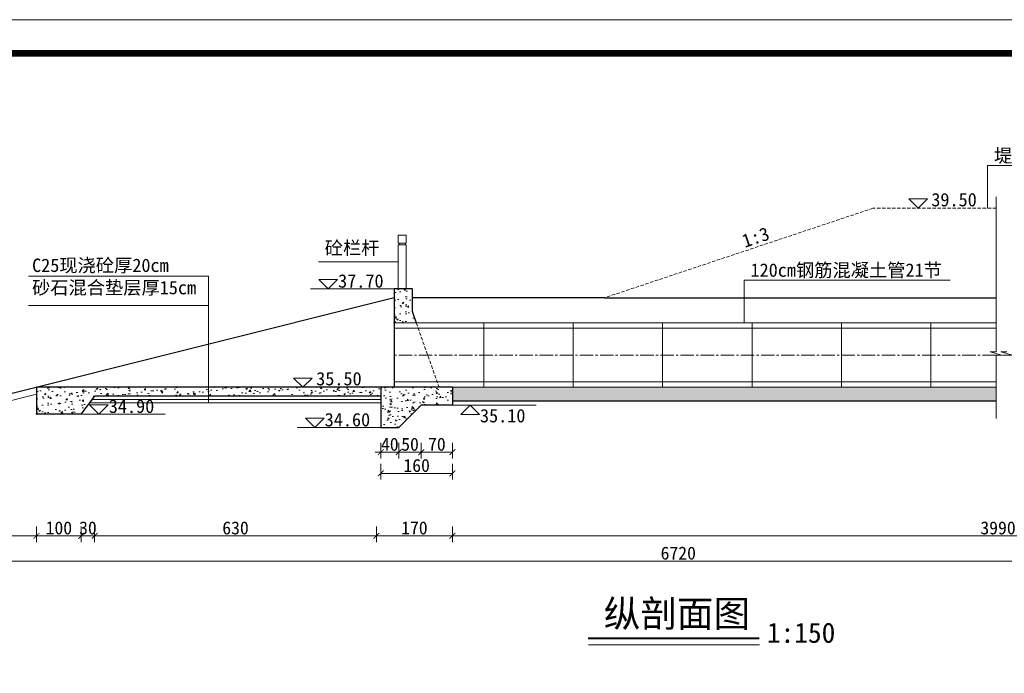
# Model space of a CAD drawing. Extents: x -27255 to 1448651, y 31034 to 8081248.
# Tile 124 of 198: x 583201 to 583421, y 3861651 to 3861797. Entities that reach past the tile are written whole.
import ezdxf

# ---------------------------------------------------------------- set-up
doc = ezdxf.new("R2010")
doc.units = 0
doc.header["$PDMODE"] = 32
doc.header["$PDSIZE"] = 0.2
doc.linetypes.add('CENTER2', pattern=[1.125, 0.75, -0.125, 0.125, -0.125])
doc.linetypes.add('HIDDEN', pattern=[0.375, 0.25, -0.125])
doc.layers.get('0').update_dxf_attribs({"linetype": 'CONTINUOUS'})
doc.layers.get('Defpoints').update_dxf_attribs({"linetype": 'CONTINUOUS'})
for name, color, linetype, lineweight in [('0.09折线', 6, 'CONTINUOUS', 9), ('0.09标注线', 3, 'CONTINUOUS', 9), ('0.13填充', 8, 'CONTINUOUS', 9), ('0.13文字', 3, 'CONTINUOUS', 13), ('0.30粗线', 7, 'CONTINUOUS', 30), ('图框', 7, 'CONTINUOUS', 20), ('文字', 7, 'CONTINUOUS', 15), ('细实线', 3, 'CONTINUOUS', 20), ('虚线', 251, 'HIDDEN', 15)]:
    doc.layers.add(name, color=color, linetype=linetype, lineweight=lineweight)
doc.styles.add('-仿宋_GB2312', font='FangSong_GB2312.ttf')
doc.styles.get("Standard").update_dxf_attribs({"font": 'rs.shx', "bigfont": 'hztxt.shx'})
doc.dimstyles.get("Standard").update_dxf_attribs({"dimtxt": 0.18, "dimasz": 0.18, "dimexe": 0.18, "dimexo": 0.0625, "dimgap": 0.09, "dimtad": 0, "dimtih": 1, "dimtoh": 1, "dimdec": 4, "dimzin": 0, "dimdsep": 46, "dimtxsty": 'Standard', "dimcen": 0.09, "dimadec": 0, "dimazin": 0, "dimtfac": 1, "dimtdec": 4, "dimtofl": 0, "dimtmove": 0, "dimatfit": 3, "dimfxl": 1, "dimtolj": 1, "dimtzin": 0, "dimarcsym": 0})

# ---------------------------------------------------------------- blocks, each defined once
blk = doc.blocks.new('d4trtg')
at = {"lineweight": 0}
blk.add_line((653868.4, 3902577.3), (658071.2, 3902577.3), dxfattribs=at)
at = {"lineweight": 0, "const_width": 10}
blk.add_lwpolyline([(654118.6, 3902527.3), (658021.2, 3902527.3), (658021.2, 3899655.4), (654118.6, 3899655.4)], close=True, dxfattribs=at)
blk = doc.blocks.new('_ARCHTICK')
at = {"color": 0, "linetype": 'ByBlock', "const_width": 0.15}
blk.add_lwpolyline([(-0.5, -0.5), (0.5, 0.5)], dxfattribs=at)
blk = doc.blocks.new('*D3691')
at = {"layer": '0.13文字', "color": 0, "lineweight": 9}
for p, q in [((583084.92, 3861677.74), (583084.92, 3861674.24)), ((583611.92, 3861677.74), (583611.92, 3861674.24)), ((583084.92, 3861675.64), (583611.92, 3861675.64))]:
    blk.add_line(p, q, dxfattribs=at)
at = {"layer": 'Defpoints', "color": 0, "lineweight": 13}
for p in [(583611.92, 3861708.47), (583084.92, 3861689.47), (583611.92, 3861675.64)]:
    blk.add_point(p, dxfattribs=at)
at = {"layer": '0.13文字', "color": 0, "lineweight": 9, "xscale": 1.3, "yscale": 1.3, "zscale": 1.3, "rotation": 180}
blk.add_blockref('_ARCHTICK', (583084.92, 3861675.64), dxfattribs=at)
at = {"layer": '0.13文字', "color": 0, "lineweight": 9, "xscale": 1.3, "yscale": 1.3, "zscale": 1.3}
blk.add_blockref('_ARCHTICK', (583611.92, 3861675.64), dxfattribs=at)
at = {"layer": '0.13文字', "color": 0, "lineweight": 13, "insert": (583348.42, 3861677.39), "char_height": 2.9, "attachment_point": 5, "style": '-仿宋_GB2312'}
blk.add_mtext('\\A1;6720', dxfattribs=at)
blk = doc.blocks.new('*D3693')
at = {"layer": '0.13文字', "color": 0, "lineweight": 9}
for p, q in [((583204.92, 3861683.37), (583204.92, 3861679.87)), ((583214.92, 3861683.37), (583214.92, 3861679.87)), ((583204.92, 3861681.27), (583214.92, 3861681.27))]:
    blk.add_line(p, q, dxfattribs=at)
at = {"layer": 'Defpoints', "color": 0, "lineweight": 13}
for p in [(583204.92, 3861708.47), (583214.92, 3861708.47), (583214.92, 3861681.27)]:
    blk.add_point(p, dxfattribs=at)
at = {"layer": '0.13文字', "color": 0, "lineweight": 9, "xscale": 1.3, "yscale": 1.3, "zscale": 1.3, "rotation": 180}
blk.add_blockref('_ARCHTICK', (583204.92, 3861681.27), dxfattribs=at)
at = {"layer": '0.13文字', "color": 0, "lineweight": 9, "xscale": 1.3, "yscale": 1.3, "zscale": 1.3}
blk.add_blockref('_ARCHTICK', (583214.92, 3861681.27), dxfattribs=at)
at = {"layer": '0.13文字', "color": 0, "lineweight": 13, "insert": (583209.92, 3861683.02), "char_height": 2.9, "attachment_point": 5, "style": '-仿宋_GB2312'}
blk.add_mtext('\\A1;100', dxfattribs=at)
blk = doc.blocks.new('*D3694')
at = {"layer": '0.13文字', "color": 0, "lineweight": 9}
for p, q in [((583214.92, 3861683.37), (583214.92, 3861679.87)), ((583217.92, 3861683.37), (583217.92, 3861679.87)), ((583214.92, 3861681.27), (583213.62, 3861681.27)), ((583214.92, 3861681.27), (583217.92, 3861681.27)), ((583217.92, 3861681.27), (583219.22, 3861681.27))]:
    blk.add_line(p, q, dxfattribs=at)
at = {"layer": 'Defpoints', "color": 0, "lineweight": 13}
for p in [(583217.92, 3861711.47), (583214.92, 3861708.47), (583217.92, 3861681.27)]:
    blk.add_point(p, dxfattribs=at)
at = {"layer": '0.13文字', "color": 0, "lineweight": 9, "xscale": 1.3, "yscale": 1.3, "zscale": 1.3}
blk.add_blockref('_ARCHTICK', (583214.92, 3861681.27), dxfattribs=at)
at = {"layer": '0.13文字', "color": 0, "lineweight": 9, "xscale": 1.3, "yscale": 1.3, "zscale": 1.3, "rotation": 180}
blk.add_blockref('_ARCHTICK', (583217.92, 3861681.27), dxfattribs=at)
at = {"layer": '0.13文字', "color": 0, "lineweight": 13, "insert": (583216.42, 3861683.02), "char_height": 2.9, "attachment_point": 5, "style": '-仿宋_GB2312'}
blk.add_mtext('\\A1;30', dxfattribs=at)
blk = doc.blocks.new('*D3695')
at = {"layer": '0.13文字', "color": 0, "lineweight": 9}
for p, q in [((583217.92, 3861683.37), (583217.92, 3861679.87)), ((583280.92, 3861683.37), (583280.92, 3861679.87)), ((583217.92, 3861681.27), (583280.92, 3861681.27))]:
    blk.add_line(p, q, dxfattribs=at)
at = {"layer": 'Defpoints', "color": 0, "lineweight": 13}
for p in [(583217.92, 3861711.47), (583280.92, 3861711.47), (583280.92, 3861681.27)]:
    blk.add_point(p, dxfattribs=at)
at = {"layer": '0.13文字', "color": 0, "lineweight": 9, "xscale": 1.3, "yscale": 1.3, "zscale": 1.3, "rotation": 180}
blk.add_blockref('_ARCHTICK', (583217.92, 3861681.27), dxfattribs=at)
at = {"layer": '0.13文字', "color": 0, "lineweight": 9, "xscale": 1.3, "yscale": 1.3, "zscale": 1.3}
blk.add_blockref('_ARCHTICK', (583280.92, 3861681.27), dxfattribs=at)
at = {"layer": '0.13文字', "color": 0, "lineweight": 13, "insert": (583249.42, 3861683.02), "char_height": 2.9, "attachment_point": 5, "style": '-仿宋_GB2312'}
blk.add_mtext('\\A1;630', dxfattribs=at)
blk = doc.blocks.new('*D3696')
at = {"layer": '0.13文字', "color": 0, "lineweight": 9}
for p, q in [((583280.92, 3861683.37), (583280.92, 3861679.87)), ((583297.92, 3861683.37), (583297.92, 3861679.87)), ((583280.92, 3861681.27), (583297.92, 3861681.27))]:
    blk.add_line(p, q, dxfattribs=at)
at = {"layer": 'Defpoints', "color": 0, "lineweight": 13}
for p in [(583280.92, 3861711.47), (583297.92, 3861710.47), (583297.92, 3861681.27)]:
    blk.add_point(p, dxfattribs=at)
at = {"layer": '0.13文字', "color": 0, "lineweight": 9, "xscale": 1.3, "yscale": 1.3, "zscale": 1.3, "rotation": 180}
blk.add_blockref('_ARCHTICK', (583280.92, 3861681.27), dxfattribs=at)
at = {"layer": '0.13文字', "color": 0, "lineweight": 9, "xscale": 1.3, "yscale": 1.3, "zscale": 1.3}
blk.add_blockref('_ARCHTICK', (583297.92, 3861681.27), dxfattribs=at)
at = {"layer": '0.13文字', "color": 0, "lineweight": 13, "insert": (583289.42, 3861683.02), "char_height": 2.9, "attachment_point": 5, "style": '-仿宋_GB2312'}
blk.add_mtext('\\A1;170', dxfattribs=at)
blk = doc.blocks.new('*D3786')
at = {"layer": '0.13文字', "color": 0, "lineweight": 9}
for p, q in [((583104.92, 3861683.37), (583104.92, 3861679.87)), ((583204.92, 3861683.37), (583204.92, 3861679.87)), ((583104.92, 3861681.27), (583204.92, 3861681.27))]:
    blk.add_line(p, q, dxfattribs=at)
at = {"layer": 'Defpoints', "color": 0, "lineweight": 13}
for p in [(583204.92, 3861714.47), (583104.92, 3861689.47), (583204.92, 3861681.27)]:
    blk.add_point(p, dxfattribs=at)
at = {"layer": '0.13文字', "color": 0, "lineweight": 9, "xscale": 1.3, "yscale": 1.3, "zscale": 1.3, "rotation": 180}
blk.add_blockref('_ARCHTICK', (583104.92, 3861681.27), dxfattribs=at)
at = {"layer": '0.13文字', "color": 0, "lineweight": 9, "xscale": 1.3, "yscale": 1.3, "zscale": 1.3}
blk.add_blockref('_ARCHTICK', (583204.92, 3861681.27), dxfattribs=at)
at = {"layer": '0.13文字', "color": 0, "lineweight": 13, "insert": (583154.92, 3861683.02), "char_height": 2.9, "attachment_point": 5, "style": '-仿宋_GB2312'}
blk.add_mtext('\\A1;1000', dxfattribs=at)
blk = doc.blocks.new('*D4309')
at = {"layer": '0.13文字', "color": 0, "lineweight": 9}
for p, q in [((583281.92, 3861702.07), (583281.92, 3861698.57)), ((583285.92, 3861702.07), (583285.92, 3861698.57)), ((583281.92, 3861699.97), (583280.62, 3861699.97)), ((583281.92, 3861699.97), (583285.92, 3861699.97)), ((583285.92, 3861699.97), (583287.22, 3861699.97))]:
    blk.add_line(p, q, dxfattribs=at)
at = {"layer": 'Defpoints', "color": 0, "lineweight": 13}
for p in [(583281.92, 3861705.47), (583285.92, 3861705.47), (583285.92, 3861699.97)]:
    blk.add_point(p, dxfattribs=at)
at = {"layer": '0.13文字', "color": 0, "lineweight": 9, "xscale": 1.3, "yscale": 1.3, "zscale": 1.3}
blk.add_blockref('_ARCHTICK', (583281.92, 3861699.97), dxfattribs=at)
at = {"layer": '0.13文字', "color": 0, "lineweight": 9, "xscale": 1.3, "yscale": 1.3, "zscale": 1.3, "rotation": 180}
blk.add_blockref('_ARCHTICK', (583285.92, 3861699.97), dxfattribs=at)
at = {"layer": '0.13文字', "color": 0, "lineweight": 13, "insert": (583283.92, 3861701.72), "char_height": 2.9, "attachment_point": 5, "style": '-仿宋_GB2312'}
blk.add_mtext('\\A1;40', dxfattribs=at)
blk = doc.blocks.new('*D4310')
at = {"layer": '0.13文字', "color": 0, "lineweight": 9}
for p, q in [((583285.92, 3861702.07), (583285.92, 3861698.57)), ((583290.96, 3861702.07), (583290.96, 3861698.57)), ((583285.92, 3861699.97), (583290.96, 3861699.97))]:
    blk.add_line(p, q, dxfattribs=at)
at = {"layer": 'Defpoints', "color": 0, "lineweight": 13}
for p in [(583290.96, 3861710.47), (583285.92, 3861705.47), (583290.96, 3861699.97)]:
    blk.add_point(p, dxfattribs=at)
at = {"layer": '0.13文字', "color": 0, "lineweight": 9, "xscale": 1.3, "yscale": 1.3, "zscale": 1.3, "rotation": 180}
blk.add_blockref('_ARCHTICK', (583285.92, 3861699.97), dxfattribs=at)
at = {"layer": '0.13文字', "color": 0, "lineweight": 9, "xscale": 1.3, "yscale": 1.3, "zscale": 1.3}
blk.add_blockref('_ARCHTICK', (583290.96, 3861699.97), dxfattribs=at)
at = {"layer": '0.13文字', "color": 0, "lineweight": 13, "insert": (583288.44, 3861701.72), "char_height": 2.9, "attachment_point": 5, "style": '-仿宋_GB2312'}
blk.add_mtext('\\A1;50', dxfattribs=at)
blk = doc.blocks.new('*D4311')
at = {"layer": '0.13文字', "color": 0, "lineweight": 9}
for p, q in [((583290.96, 3861702.07), (583290.96, 3861698.57)), ((583297.92, 3861702.07), (583297.92, 3861698.57)), ((583290.96, 3861699.97), (583297.92, 3861699.97))]:
    blk.add_line(p, q, dxfattribs=at)
at = {"layer": 'Defpoints', "color": 0, "lineweight": 13}
for p in [(583290.96, 3861710.47), (583297.92, 3861710.47), (583297.92, 3861699.97)]:
    blk.add_point(p, dxfattribs=at)
at = {"layer": '0.13文字', "color": 0, "lineweight": 9, "xscale": 1.3, "yscale": 1.3, "zscale": 1.3, "rotation": 180}
blk.add_blockref('_ARCHTICK', (583290.96, 3861699.97), dxfattribs=at)
at = {"layer": '0.13文字', "color": 0, "lineweight": 9, "xscale": 1.3, "yscale": 1.3, "zscale": 1.3}
blk.add_blockref('_ARCHTICK', (583297.92, 3861699.97), dxfattribs=at)
at = {"layer": '0.13文字', "color": 0, "lineweight": 13, "insert": (583294.44, 3861701.72), "char_height": 2.9, "attachment_point": 5, "style": '-仿宋_GB2312'}
blk.add_mtext('\\A1;70', dxfattribs=at)
blk = doc.blocks.new('*D4312')
at = {"layer": '0.13文字', "color": 0, "lineweight": 9}
for p, q in [((583281.92, 3861697.33), (583281.92, 3861693.83)), ((583297.92, 3861697.33), (583297.92, 3861693.83)), ((583297.92, 3861695.23), (583281.92, 3861695.23))]:
    blk.add_line(p, q, dxfattribs=at)
at = {"layer": 'Defpoints', "color": 0, "lineweight": 13}
for p in [(583297.92, 3861710.47), (583281.92, 3861705.47), (583281.92, 3861695.23)]:
    blk.add_point(p, dxfattribs=at)
at = {"layer": '0.13文字', "color": 0, "lineweight": 9, "xscale": 1.3, "yscale": 1.3, "zscale": 1.3, "rotation": 180}
blk.add_blockref('_ARCHTICK', (583281.92, 3861695.23), dxfattribs=at)
at = {"layer": '0.13文字', "color": 0, "lineweight": 9, "xscale": 1.3, "yscale": 1.3, "zscale": 1.3}
blk.add_blockref('_ARCHTICK', (583297.92, 3861695.23), dxfattribs=at)
at = {"layer": '0.13文字', "color": 0, "lineweight": 13, "insert": (583289.92, 3861696.98), "char_height": 2.9, "attachment_point": 5, "style": '-仿宋_GB2312'}
blk.add_mtext('\\A1;160', dxfattribs=at)
blk = doc.blocks.new('*D4320')
at = {"layer": '0.13文字', "color": 0, "lineweight": 9}
for p, q in [((583297.92, 3861683.37), (583297.92, 3861679.87)), ((583541.92, 3861683.37), (583541.92, 3861679.87)), ((583297.92, 3861681.27), (583541.92, 3861681.27))]:
    blk.add_line(p, q, dxfattribs=at)
at = {"layer": 'Defpoints', "color": 0, "lineweight": 13}
for p in [(583297.92, 3861710.47), (583541.92, 3861709.47), (583541.92, 3861681.27)]:
    blk.add_point(p, dxfattribs=at)
at = {"layer": '0.13文字', "color": 0, "lineweight": 9, "xscale": 1.3, "yscale": 1.3, "zscale": 1.3, "rotation": 180}
blk.add_blockref('_ARCHTICK', (583297.92, 3861681.27), dxfattribs=at)
at = {"layer": '0.13文字', "color": 0, "lineweight": 9, "xscale": 1.3, "yscale": 1.3, "zscale": 1.3}
blk.add_blockref('_ARCHTICK', (583541.92, 3861681.27), dxfattribs=at)
at = {"layer": '0.13文字', "color": 0, "lineweight": 13, "insert": (583419.92, 3861683.02), "char_height": 2.9, "attachment_point": 5, "style": '-仿宋_GB2312'}
blk.add_mtext('\\A1;3990', dxfattribs=at)

msp = doc.modelspace()

# ---------------------------------------------------------------- hatches: boundary and pattern name
at = {"layer": '0.13文字', "lineweight": 13}
h = msp.add_hatch(dxfattribs=at)
h.set_pattern_fill('AR-CONC', color=256, scale=0.02, style=0)
h.set_pattern_definition([(50, (583284.919, 3861728.8727), (3.6437, -0.3188), [0.381, -4.191]), (355, (583284.919, 3861728.8727), (-0.7049, 3.8211), [0.3048, -3.3528]), (100.45, (583285.2226, 3861728.846), (2.9389, 3.5023), [0.3238, -3.5618]), (46.184, (583284.919, 3861729.8887), (5.4216, -0.8408), [0.5715, -6.2865]), (96.636, (583285.371, 3861729.8186), (4.748, 4.9485), [0.4857, -5.3427]), (351.184, (583284.919, 3861729.8887), (4.748, 4.9485), [0.4572, -5.0292]), (21, (583285.427, 3861729.6347), (3.0323, -2.0453), [0.381, -4.191]), (326, (583285.427, 3861729.6347), (1.236, 3.6838), [0.3048, -3.3528]), (71.45, (583285.6796, 3861729.4642), (4.2683, 1.6385), [0.3238, -3.5618]), (37.5, (583284.919, 3861728.8727), (0.06177, 1.6911), [0, -3.31216, 0, -3.4036, 0, -3.3655]), (7.5, (583284.919, 3861728.8727), (1.3364, 2.0036), [0, -1.94056, 0, -3.23596, 0, -1.2827]), (327.5, (583283.7861, 3861728.8727), (2.71181, -0.11457), [0, -1.27, 0, -3.9624, 0, -5.2578]), (317.5, (583283.278, 3861728.8727), (2.9626, 0.50853), [0, -1.651, 0, -2.63144, 0, -3.7338])])
h.paths.add_polyline_path([(583288.91894, 3861736.47266), (583284.91894, 3861736.47266), (583284.91894, 3861728.8727), (583289.83659, 3861728.87266), (583288.91894, 3861731.47267)])
h = msp.add_hatch(dxfattribs=at)
h.set_pattern_fill('AR-CONC', color=256, scale=0.02, style=0)
h.set_pattern_definition([(50, (583204.923, 3861708.4736), (3.64369, -0.31878), [0.381, -4.191]), (355, (583204.923, 3861708.4736), (-0.70486, 3.82113), [0.3048, -3.3528]), (100.451, (583205.2265, 3861708.447), (2.93885, 3.50233), [0.3238, -3.5618]), (46.184, (583204.923, 3861709.4896), (5.42158, -0.84085), [0.5715, -6.2865]), (96.6356, (583205.3747, 3861709.4196), (4.7481, 4.9485), [0.4857, -5.3427]), (351.184, (583204.923, 3861709.4896), (4.7481, 4.9485), [0.4572, -5.0292]), (21, (583205.431, 3861709.2356), (3.0323, -2.04531), [0.381, -4.191]), (326, (583205.431, 3861709.2356), (1.23604, 3.68376), [0.3048, -3.3528]), (71.4514, (583205.6836, 3861709.0652), (4.26833, 1.63846), [0.3238, -3.5618]), (37.5, (583204.9229, 3861708.4736), (0.061772, 1.6911), [0, -3.31216, 0, -3.4036, 0, -3.3655]), (7.5, (583204.9229, 3861708.4736), (1.336393, 2.00361), [0, -1.94056, 0, -3.23596, 0, -1.2827]), (327.5, (583203.79, 3861708.4736), (2.711812, -0.114575), [0, -1.27, 0, -3.9624, 0, -5.2578]), (317.5, (583203.282, 3861708.4736), (2.962584, 0.50853), [0, -1.651, 0, -2.63144, 0, -3.7338])])
h.paths.add_polyline_path([(583217.92279, 3861712.47362), (583281.91894, 3861712.47362), (583281.91894, 3861714.47267), (583264.50871, 3861714.47289), (583264.49818, 3861714.46236), (583264.48765, 3861714.47289), (583204.92288, 3861714.47365), (583204.92288, 3861708.47362), (583214.92279, 3861708.47362)])
h = msp.add_hatch(dxfattribs=at)
h.set_pattern_fill('AR-CONC', color=256, scale=0.02, style=0)
h.set_pattern_definition([(130, (583304.919, 3861705.4726), (-3.6437, -0.31878), [0.381, -4.191]), (185, (583304.919, 3861705.4726), (0.70486, 3.82113), [0.3048, -3.3528]), (79.549, (583304.6153, 3861705.446), (-2.93885, 3.50233), [0.3238, -3.5618]), (133.816, (583304.919, 3861706.4886), (-5.4216, -0.84085), [0.5715, -6.2865]), (83.364, (583304.467, 3861706.4186), (-4.7481, 4.9485), [0.4857, -5.3427]), (188.816, (583304.919, 3861706.4886), (-4.7481, 4.9485), [0.4572, -5.0292]), (159, (583304.411, 3861706.2346), (-3.0323, -2.0453), [0.381, -4.191]), (214, (583304.411, 3861706.2346), (-1.23604, 3.68376), [0.3048, -3.3528]), (108.549, (583304.1583, 3861706.0642), (-4.26833, 1.63846), [0.3238, -3.5618]), (142.5, (583304.919, 3861705.4726), (-0.06177, 1.6911), [0, -3.31216, 0, -3.4036, 0, -3.3655]), (172.5, (583304.919, 3861705.4726), (-1.33639, 2.00361), [0, -1.94056, 0, -3.23596, 0, -1.2827]), (212.5, (583306.0518, 3861705.4726), (-2.71181, -0.114575), [0, -1.27, 0, -3.9624, 0, -5.2578]), (222.5, (583306.5598, 3861705.4726), (-2.96258, 0.50853), [0, -1.651, 0, -2.63144, 0, -3.7338])])
h.paths.add_polyline_path([(583281.91894, 3861714.47267), (583281.91894, 3861709.47267), (583281.91894, 3861705.47265), (583285.91894, 3861705.47265), (583290.96422, 3861710.47262), (583297.91895, 3861710.47265), (583297.91894, 3861714.47267)])
h = msp.add_hatch(dxfattribs=at)
h.set_pattern_fill('AR-CONC', color=256, scale=0.02, style=0)
h.set_pattern_definition([(50, (583297.919, 3861711.4728), (3.64369, -0.31878), [0.381, -4.191]), (355, (583297.919, 3861711.4728), (-0.70486, 3.82113), [0.3048, -3.3528]), (100.451, (583298.2226, 3861711.4462), (2.93885, 3.50233), [0.3238, -3.5618]), (46.184, (583297.919, 3861712.4888), (5.42158, -0.84085), [0.5715, -6.2865]), (96.6356, (583298.371, 3861712.4187), (4.74808, 4.9485), [0.4857, -5.3427]), (351.184, (583297.919, 3861712.489), (4.7481, 4.9485), [0.4572, -5.0292]), (21, (583298.427, 3861712.2348), (3.0323, -2.04531), [0.381, -4.191]), (326, (583298.427, 3861712.2348), (1.23604, 3.68376), [0.3048, -3.3528]), (71.4514, (583298.6796, 3861712.0643), (4.26833, 1.63846), [0.3238, -3.5618]), (37.5, (583297.919, 3861711.4728), (0.061772, 1.691101), [0, -3.31216, 0, -3.4036, 0, -3.3655]), (7.5, (583297.919, 3861711.4728), (1.336393, 2.003611), [0, -1.94056, 0, -3.23596, 0, -1.2827]), (327.5, (583296.7861, 3861711.4728), (2.711812, -0.114575), [0, -1.27, 0, -3.9624, 0, -5.2578]), (317.5, (583296.278, 3861711.4728), (2.962584, 0.50853), [0, -1.651, 0, -2.63144, 0, -3.7338])])
h.paths.add_polyline_path([(583419.48194, 3861711.47275), (583419.48194, 3861714.47276), (583297.91894, 3861714.47284), (583297.91894, 3861711.47286)])

# ---------------------------------------------------------------- linework, layer by layer
at = {"layer": '0.09折线', "color": 4}
for p, q in [((583285.79661, 3861746.67268), (583285.79661, 3861748.47268)), ((583285.79661, 3861748.47268), (583287.59661, 3861748.47268)), ((583285.79661, 3861746.67268), (583285.79661, 3861748.47268)), ((583285.79661, 3861748.47268), (583287.59661, 3861748.47268)), ((583285.79661, 3861746.67268), (583285.79661, 3861748.47268)), ((583285.79661, 3861748.47268), (583287.59661, 3861748.47268)), ((583285.79661, 3861746.67267), (583285.79661, 3861748.47267)), ((583285.79661, 3861748.47267), (583287.59661, 3861748.47267)), ((583285.79661, 3861746.67267), (583285.79661, 3861748.47267)), ((583285.79661, 3861748.47267), (583287.59661, 3861748.47267)), ((583285.79661, 3861746.67267), (583285.79661, 3861748.47267)), ((583285.79661, 3861748.47267), (583287.59661, 3861748.47267)), ((583287.59661, 3861746.67268), (583287.59661, 3861748.47268)), ((583287.59661, 3861746.67268), (583287.59661, 3861748.47268)), ((583287.59661, 3861746.67268), (583287.59661, 3861748.47268)), ((583287.59661, 3861746.67267), (583287.59661, 3861748.47267)), ((583287.59661, 3861746.67267), (583287.59661, 3861748.47267)), ((583287.59661, 3861746.67267), (583287.59661, 3861748.47267)), ((583285.79661, 3861746.67268), (583287.59661, 3861746.67268)), ((583285.79661, 3861746.67268), (583287.59661, 3861746.67268)), ((583285.79661, 3861746.67268), (583287.59661, 3861746.67268)), ((583285.79661, 3861746.67267), (583287.59661, 3861746.67267)), ((583285.79661, 3861746.67267), (583287.59661, 3861746.67267)), ((583285.79661, 3861746.67267), (583287.59661, 3861746.67267)), ((583285.79661, 3861746.27268), (583287.59661, 3861746.27268)), ((583285.79661, 3861746.27268), (583285.79661, 3861736.47268)), ((583285.79661, 3861746.27268), (583287.59661, 3861746.27268)), ((583285.79661, 3861746.27268), (583285.79661, 3861736.47268)), ((583285.79661, 3861746.27268), (583287.59661, 3861746.27268)), ((583285.79661, 3861746.27268), (583285.79661, 3861736.47268)), ((583285.79661, 3861746.27267), (583287.59661, 3861746.27267)), ((583285.79661, 3861746.27267), (583285.79661, 3861736.47267)), ((583285.79661, 3861746.27267), (583287.59661, 3861746.27267)), ((583285.79661, 3861746.27267), (583285.79661, 3861736.47267)), ((583285.79661, 3861746.27267), (583287.59661, 3861746.27267)), ((583285.79661, 3861746.27267), (583285.79661, 3861736.47267)), ((583285.99661, 3861746.27268), (583285.99661, 3861746.67268)), ((583285.99661, 3861746.27268), (583285.99661, 3861746.67268)), ((583285.99661, 3861746.27268), (583285.99661, 3861746.67268)), ((583285.99661, 3861746.27267), (583285.99661, 3861746.67267)), ((583285.99661, 3861746.27267), (583285.99661, 3861746.67267)), ((583285.99661, 3861746.27267), (583285.99661, 3861746.67267)), ((583287.39661, 3861746.27268), (583287.39661, 3861746.67268)), ((583287.39661, 3861746.27268), (583287.39661, 3861746.67268)), ((583287.39661, 3861746.27268), (583287.39661, 3861746.67268)), ((583287.39661, 3861746.27267), (583287.39661, 3861746.67267)), ((583287.39661, 3861746.27267), (583287.39661, 3861746.67267)), ((583287.39661, 3861746.27267), (583287.39661, 3861746.67267)), ((583287.59661, 3861736.47268), (583287.59661, 3861746.27268)), ((583287.59661, 3861736.47268), (583287.59661, 3861746.27268)), ((583287.59661, 3861736.47268), (583287.59661, 3861746.27268)), ((583287.59661, 3861736.47267), (583287.59661, 3861746.27267)), ((583287.59661, 3861736.47267), (583287.59661, 3861746.27267)), ((583287.59661, 3861736.47267), (583287.59661, 3861746.27267))]:
    msp.add_line(p, q, dxfattribs=at)
at = {"layer": '0.09标注线'}
for p, q in [((583417.57803, 3861754.47259), (583417.57803, 3861764.04239)), ((583417.57803, 3861764.04239), (583436.29949, 3861764.04239)), ((583402.03999, 3861754.47267), (583399.95999, 3861756.55267)), ((583404.11999, 3861756.55267), (583399.95999, 3861756.55267)), ((583404.11999, 3861756.55267), (583402.03999, 3861754.47267)), ((583267.97234, 3861742.53877), (583285.79661, 3861742.53877)), ((583203.11532, 3861739.30299, 5.8678), (583243.37862, 3861739.30299, 5.8678)), ((583243.37862, 3861710.97362), (583243.37862, 3861739.30299)), ((583268.04784, 3861738.5578), (583270.13297, 3861736.47266)), ((583272.2181, 3861738.5578), (583268.04784, 3861738.5578)), ((583270.13297, 3861736.47266), (583272.2181, 3861738.5578)), ((583363.12669, 3861728.872), (583363.12669, 3861738.44179)), ((583363.12669, 3861738.44179), (583409.18631, 3861738.44179)), ((583266.1931, 3861736.47266), (583284.91894, 3861736.47266)), ((583203.11532, 3861732.773, 5.8678), (583243.37862, 3861732.773, 5.8678)), ((583264.49818, 3861714.46236), (583262.41818, 3861716.54236)), ((583266.57818, 3861716.54236), (583262.41818, 3861716.54236)), ((583266.57818, 3861716.54236), (583264.49818, 3861714.46236)), ((583220.94779, 3861710.55875), (583216.77753, 3861710.55875)), ((583218.86266, 3861708.47362), (583216.77753, 3861710.55875)), ((583281.91894, 3861710.97362), (583216.79779, 3861710.97362)), ((583281.91894, 3861711.72362), (583217.36029, 3861711.72362)), ((583218.86266, 3861708.47362), (583220.94779, 3861710.55875)), ((583297.91895, 3861710.47265), (583316.64479, 3861710.47265)), ((583299.77369, 3861708.38752), (583301.85882, 3861710.47265)), ((583301.85882, 3861710.47265), (583303.94395, 3861708.38752)), ((583214.92279, 3861708.47362), (583233.64863, 3861708.47362)), ((583303.94395, 3861708.38752), (583299.77369, 3861708.38752)), ((583265.04784, 3861707.5578), (583267.13297, 3861705.47267)), ((583269.2181, 3861707.5578), (583265.04784, 3861707.5578)), ((583267.13297, 3861705.47267), (583269.2181, 3861707.5578)), ((583263.1931, 3861705.47267), (583281.91894, 3861705.47267))]:
    msp.add_line(p, q, dxfattribs=at)
at = {"layer": '0.09标注线', "color": 4, "lineweight": 15}
for p, q in [((583284.91894, 3861728.8727), (583419.48194, 3861728.87162)), ((583284.91894, 3861727.6727), (583419.48194, 3861727.67162)), ((583284.91894, 3861715.6727), (583419.48194, 3861715.67162)), ((583284.91894, 3861714.47285), (583419.48194, 3861714.47276))]:
    msp.add_line(p, q, dxfattribs=at)
at = {"layer": '0.09标注线', "color": 7, "lineweight": 15}
for p, q in [((583304.9189, 3861728.87311), (583304.9189, 3861714.47325)), ((583324.9189, 3861728.87311), (583324.9189, 3861714.47325)), ((583344.9189, 3861728.87311), (583344.9189, 3861714.47325)), ((583364.9189, 3861728.87311), (583364.9189, 3861714.47325)), ((583384.9189, 3861728.87311), (583384.9189, 3861714.47325)), ((583404.9189, 3861728.87311), (583404.9189, 3861714.47325))]:
    msp.add_line(p, q, dxfattribs=at)
at = {"layer": '0.13填充', "color": 7, "lineweight": 40, "ltscale": 0.005}
msp.add_line((583328.23738, 3861658.39968), (583366.48447, 3861658.39968), dxfattribs=at)
at = {"layer": '0.13填充', "color": 7, "ltscale": 0.005}
msp.add_line((583328.3121, 3861656.90709), (583366.60737, 3861656.90709), dxfattribs=at)
at = {"layer": '0.13文字', "linetype": 'Continuous', "lineweight": 13}
msp.add_line((582175.00285, 3861796.625), (587865.89025, 3861796.625), dxfattribs=at)
at = {"layer": '0.13文字', "lineweight": 13}
msp.add_line((583288.91894, 3861736.47266), (583284.91894, 3861736.47266), dxfattribs=at)
at = {"layer": '0.30粗线'}
for p, q in [((583284.91894, 3861736.47267), (583284.91894, 3861714.47267)), ((583288.91894, 3861736.47267), (583284.91894, 3861736.47267)), ((583288.91894, 3861736.47267), (583284.91894, 3861736.47267)), ((583288.91894, 3861736.47266), (583288.91894, 3861731.47267)), ((583288.91894, 3861736.47266), (583288.91894, 3861731.47267)), ((583284.91894, 3861734.47267), (583104.91894, 3861689.47267)), ((583284.91894, 3861733.47267), (583284.91894, 3861714.47267)), ((583284.91894, 3861733.47267), (583284.91894, 3861714.47267)), ((583331.91893, 3861734.47267), (583288.91894, 3861734.47267)), ((583331.91893, 3861734.47267), (583419.48194, 3861734.47267)), ((583288.91894, 3861731.47267), (583289.83659, 3861728.87266)), ((583281.91894, 3861714.47267), (583204.92288, 3861714.47365)), ((583204.92288, 3861714.47365), (583204.92288, 3861708.47362)), ((583281.91894, 3861714.47267), (583281.91894, 3861709.47267)), ((583297.91894, 3861714.47267), (583281.91894, 3861714.47267)), ((583297.91894, 3861714.47269), (583297.91895, 3861710.47269)), ((583214.92279, 3861708.47362), (583217.92279, 3861712.47362)), ((583281.91894, 3861712.47362), (583217.92279, 3861712.47362)), ((583281.91894, 3861710.47267), (583281.91894, 3861705.47267)), ((583285.91894, 3861705.47265), (583290.96422, 3861710.47262)), ((583297.91895, 3861710.47265), (583290.96422, 3861710.47262)), ((583297.91894, 3861711.47286), (583419.48194, 3861711.47275)), ((583214.92279, 3861708.47362), (583204.92288, 3861708.47362)), ((583281.91894, 3861705.47265), (583285.91894, 3861705.47265))]:
    msp.add_line(p, q, dxfattribs=at)
at = {"layer": '0.30粗线', "color": 4, "lineweight": 20}
msp.add_line((583204.92288, 3861712.92749), (583105.1036, 3861687.97267), dxfattribs=at)
at = {"layer": '细实线', "color": 3, "lineweight": 15}
for p, q in [((583419.48194, 3861757.03014), (583419.48194, 3861722.40524)), ((583418.17693, 3861722.40524), (583419.48194, 3861722.40524)), ((583420.78694, 3861721.67193), (583418.17693, 3861722.40524)), ((583419.48194, 3861721.67193), (583419.48194, 3861707.46216)), ((583419.48194, 3861721.67193), (583420.78694, 3861721.67193)), ((583420.55395, 3861722.40524), (583421.85896, 3861722.40524)), ((583423.16397, 3861721.67193), (583420.55395, 3861722.40524))]:
    msp.add_line(p, q, dxfattribs=at)
at = {"layer": '细实线', "color": 1, "linetype": 'CENTER2', "lineweight": 13, "ltscale": 4}
msp.add_line((583549.91893, 3861721.67193), (583284.91894, 3861721.67193), dxfattribs=at)
at = {"layer": '虚线', "color": 8, "lineweight": 15, "ltscale": 3}
for p, q in [((583391.91893, 3861754.47267), (583331.91893, 3861734.47267)), ((583419.48194, 3861754.47267), (583391.91893, 3861754.47267)), ((583289.83659, 3861728.87266), (583294.91894, 3861714.47267))]:
    msp.add_line(p, q, dxfattribs=at)

# ---------------------------------------------------------------- block references
at = {"layer": '图框', "xscale": 0.1501499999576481, "yscale": 0.1501500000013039, "zscale": 0.15015}
msp.add_blockref('d4trtg', (484848.52942, 3275824.63796), dxfattribs=at)

# ---------------------------------------------------------------- texts
at = {"layer": '0.09标注线', "char_height": 2.99, "width": 22.1962377, "attachment_point": 3, "style": '-仿宋_GB2312'}
for s, insert in [('39.50', (583415.16689, 3861757.89751)), ('35.50', (583277.62509, 3861717.8872, -5.8678))]:
    msp.add_mtext(s, dxfattribs=dict(at, insert=insert))
at = {"layer": '0.09标注线', "char_height": 2.99, "attachment_point": 1, "style": '-仿宋_GB2312'}
for s, insert in [('砼栏杆', (583269.37096, 3861747.11328, -1.05849)), ('C25现浇砼厚20cm\\P砂石混合垫层厚15cm', (583203.92327, 3861743.2288, 12.43744))]:
    msp.add_mtext(s, dxfattribs=dict(at, insert=insert))
at = {"layer": '0.13文字', "linetype": 'Continuous', "lineweight": 13, "style": '-仿宋_GB2312'}
for s, p in [('堤防缺口', (583419.02306, 3861764.76611)), ('120cm钢筋混凝土管21节 ', (583364.57173, 3861739.16551))]:
    msp.add_text(s, height=2.99, dxfattribs=at).set_placement(p)
msp.add_text('1:3', height=2.99, rotation=18.5348554, dxfattribs=at).set_placement((583363.29439, 3861745.62949))
at = {"layer": '文字', "color": 7, "attachment_point": 1, "style": '-仿宋_GB2312'}
for s, insert, char_height, width in [('纵剖面图', (583331.74605, 3861666.88635), 6, 130.0277123), ('1:150', (583368.23693, 3861661.86573), 4.5, 15.4343211)]:
    msp.add_mtext(s, dxfattribs=dict(at, insert=insert, char_height=char_height, width=width))
at = {"layer": '细实线', "color": 3, "lineweight": 15, "char_height": 2.99, "width": 2.99, "attachment_point": 3, "style": '-仿宋_GB2312'}
for s, insert in [('37.70', (583282.52339, 3861739.72589)), ('34.90', (583231.25308, 3861711.72685)), ('34.60', (583279.52339, 3861708.7259)), ('35.10', (583314.24924, 3861709.61771))]:
    msp.add_mtext(s, dxfattribs=dict(at, insert=insert))

# ---------------------------------------------------------------- dimensions: what is measured, and where the dimension line sits
at = {"layer": '0.13文字', "lineweight": 13}
for base, p1, p2, picture, middle in [((583204.92288, 3861681.27028), (583104.91894, 3861689.47267), (583204.92288, 3861714.47365), '*D3786', (583154.92091, 3861683.02028)), ((583217.92279, 3861681.27028), (583214.92279, 3861708.47362), (583217.92279, 3861711.47362), '*D3694', (583216.42279, 3861683.02028)), ((583280.91894, 3861681.27028), (583217.92279, 3861711.47362), (583280.91894, 3861711.47362), '*D3695', (583249.42086, 3861683.02028)), ((583297.91895, 3861681.27028), (583280.91894, 3861711.47362), (583297.91895, 3861710.47265), '*D3696', (583289.41894, 3861683.02028)), ((583281.91894, 3861695.22851), (583297.91895, 3861710.47269), (583281.91894, 3861705.47265), '*D4312', (583289.91895, 3861696.97851)), ((583290.96422, 3861699.97338), (583285.91894, 3861705.47265), (583290.96422, 3861710.47262), '*D4310', (583288.44158, 3861701.72338)), ((583297.91895, 3861699.97338), (583290.96422, 3861710.47262), (583297.91895, 3861710.47269), '*D4311', (583294.44158, 3861701.72338)), ((583214.92279, 3861681.27028), (583204.92288, 3861708.47362), (583214.92279, 3861708.47362), '*D3693', (583209.92283, 3861683.02028)), ((583285.91894, 3861699.97338), (583281.91894, 3861705.47267), (583285.91894, 3861705.47265), '*D4309', (583283.91894, 3861701.72338))]:
    dim = msp.add_linear_dim(base=base, p1=p1, p2=p2, dimstyle='Standard', override={"dimtxt": 2.9, "dimasz": 1.3, "dimexe": 1.4, "dimexo": 1.8, "dimgap": 0.3, "dimtad": 1, "dimtih": 0, "dimtoh": 0, "dimdec": 0, "dimlfac": 10, "dimtxsty": '-仿宋_GB2312', "dimblk": 'ARCHTICK', "dimtdec": 0, "dimtix": 1, "dimtofl": 1, "dimtmove": 2, "dimfxl": 2.1, "dimfxlon": 1, "dimlwd": 9, "dimlwe": 9}, dxfattribs=at)
    dim.commit()
    dim.dimension.update_dxf_attribs({"geometry": picture, "text_midpoint": middle})
for base, p1, p2, text, picture, middle in [((583541.91893, 3861681.27028), (583297.91895, 3861710.47269), (583541.91893, 3861709.47227), '3990', '*D4320', (583419.91894, 3861683.02028)), ((583611.91893, 3861675.64131), (583084.91894, 3861689.47267), (583611.91893, 3861708.47267), '6720', '*D3691', (583348.41894, 3861677.39131))]:
    dim = msp.add_linear_dim(base=base, p1=p1, p2=p2, text=text, dimstyle='Standard', override={"dimtxt": 2.9, "dimasz": 1.3, "dimexe": 1.4, "dimexo": 1.8, "dimgap": 0.3, "dimtad": 1, "dimtih": 0, "dimtoh": 0, "dimdec": 0, "dimlfac": 10, "dimtxsty": '-仿宋_GB2312', "dimblk": 'ARCHTICK', "dimtdec": 0, "dimtix": 1, "dimtofl": 1, "dimtmove": 2, "dimfxl": 2.1, "dimfxlon": 1, "dimlwd": 9, "dimlwe": 9}, dxfattribs=at)
    dim.commit()
    dim.dimension.update_dxf_attribs({"geometry": picture, "text_midpoint": middle})

doc.saveas('drawing.dxf')
